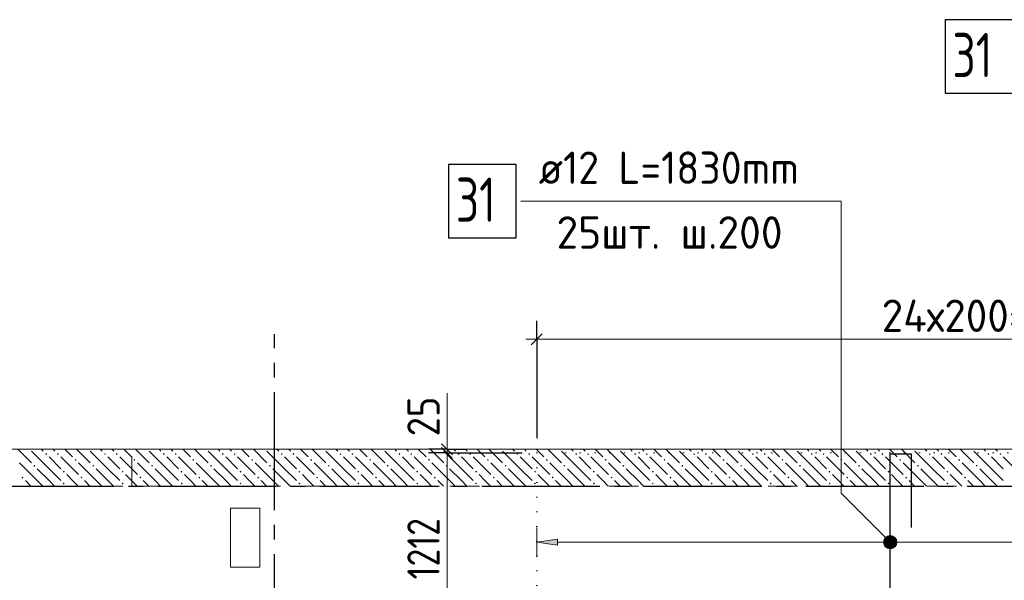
# Model space of a CAD drawing. Header units: millimetres. Extents: x 0 to 59400, y 0 to 42000.
# Tile 20 of 32: x 29261 to 35947, y 28142 to 31950. Entities that reach past the tile are written whole.
import ezdxf

# ---------------------------------------------------------------- set-up
doc = ezdxf.new("R2010")
doc.units = ezdxf.units.MM
for name, pattern in [('______2', [270, 200, -70]), ('______5', [1100, 800, -100, 100, -100]), ('______9', [100, 0, -100])]:
    doc.linetypes.add(name, pattern=pattern)
for name, color, linetype, lineweight in [('Standard', 7, 'Continuous', 25), ('ДОП Верх по У', 7, 'Continuous', 18), ('ЖБ Перекрытие верхний уровень_1', 7, 'Continuous', 18), ('Позиционная метка номер позиции', 7, 'Continuous', 13), ('Размерная линия_ общее', 7, 'Continuous', 13)]:
    doc.layers.add(name, color=color, linetype=linetype, lineweight=lineweight)
doc.layers.add('ЖБ Стена верхний уровень', color=7, linetype='______2', lineweight=13, true_color=0x656565)
doc.layers.add('Оси', color=7, linetype='______5', lineweight=13, true_color=0x656565)
doc.styles.add('ISOCPEUR', font='txt')

msp = doc.modelspace()

# ---------------------------------------------------------------- hatches: boundary and pattern name
at = {"layer": 'ДОП Верх по У', "linetype": 'Continuous', "lineweight": 13, "transparency": 33554687}
msp.add_hatch(color=7, dxfattribs=at).paths.add_polyline_path([(32912.7, 28381), (32772.7, 28401), (32912.7, 28421)], flags=16)
at = {"layer": 'ЖБ Стена верхний уровень', "linetype": 'Continuous', "lineweight": 18, "transparency": 33554687}
for points in [[(29434.1, 28999.6), (29440.6, 29006.1), (29447.1, 28999.6), (29440.6, 28993.1)], [(29514.1, 28999.6), (29520.6, 29006.1), (29527.1, 28999.6), (29520.6, 28993.1)], [(29634.1, 28959.6), (29640.6, 28966.1), (29647.1, 28959.6), (29640.6, 28953.1)], [(29834.1, 28999.6), (29840.6, 29006.1), (29847.1, 28999.6), (29840.6, 28993.1)], [(29914.1, 28999.6), (29920.6, 29006.1), (29927.1, 28999.6), (29920.6, 28993.1)], [(30034.1, 28959.6), (30040.6, 28966.1), (30047.1, 28959.6), (30040.6, 28953.1)], [(30234.1, 28999.6), (30240.6, 29006.1), (30247.1, 28999.6), (30240.6, 28993.1)], [(30314.1, 28999.6), (30320.6, 29006.1), (30327.1, 28999.6), (30320.6, 28993.1)], [(30434.1, 28959.6), (30440.6, 28966.1), (30447.1, 28959.6), (30440.6, 28953.1)], [(30634.1, 28999.6), (30640.6, 29006.1), (30647.1, 28999.6), (30640.6, 28993.1)], [(30714.1, 28999.6), (30720.6, 29006.1), (30727.1, 28999.6), (30720.6, 28993.1)], [(30834.1, 28959.6), (30840.6, 28966.1), (30847.1, 28959.6), (30840.6, 28953.1)], [(31034.1, 28999.6), (31040.6, 29006.1), (31047.1, 28999.6), (31040.6, 28993.1)], [(31114.1, 28999.6), (31120.6, 29006.1), (31127.1, 28999.6), (31120.6, 28993.1)], [(31234.1, 28959.6), (31240.6, 28966.1), (31247.1, 28959.6), (31240.6, 28953.1)], [(31434.1, 28999.6), (31440.6, 29006.1), (31447.1, 28999.6), (31440.6, 28993.1)], [(31514.1, 28999.6), (31520.6, 29006.1), (31527.1, 28999.6), (31520.6, 28993.1)], [(31634.1, 28959.6), (31640.6, 28966.1), (31647.1, 28959.6), (31640.6, 28953.1)], [(31834.1, 28999.6), (31840.6, 29006.1), (31847.1, 28999.6), (31840.6, 28993.1)], [(31914.1, 28999.6), (31920.6, 29006.1), (31927.1, 28999.6), (31920.6, 28993.1)], [(32034.1, 28959.6), (32040.6, 28966.1), (32047.1, 28959.6), (32040.6, 28953.1)], [(32234.1, 28999.6), (32240.6, 29006.1), (32247.1, 28999.6), (32240.6, 28993.1)], [(32314.1, 28999.6), (32320.6, 29006.1), (32327.1, 28999.6), (32320.6, 28993.1)], [(32434.1, 28959.6), (32440.6, 28966.1), (32447.1, 28959.6), (32440.6, 28953.1)], [(32634.1, 28999.6), (32640.6, 29006.1), (32647.1, 28999.6), (32640.6, 28993.1)], [(32714.1, 28999.6), (32720.6, 29006.1), (32727.1, 28999.6), (32720.6, 28993.1)], [(32834.1, 28959.6), (32840.6, 28966.1), (32847.1, 28959.6), (32840.6, 28953.1)], [(33034.1, 28999.6), (33040.6, 29006.1), (33047.1, 28999.6), (33040.6, 28993.1)], [(33114.1, 28999.6), (33120.6, 29006.1), (33127.1, 28999.6), (33120.6, 28993.1)], [(33234.1, 28959.6), (33240.6, 28966.1), (33247.1, 28959.6), (33240.6, 28953.1)], [(33434.1, 28999.6), (33440.6, 29006.1), (33447.1, 28999.6), (33440.6, 28993.1)], [(33514.1, 28999.6), (33520.6, 29006.1), (33527.1, 28999.6), (33520.6, 28993.1)], [(33634.1, 28959.6), (33640.6, 28966.1), (33647.1, 28959.6), (33640.6, 28953.1)], [(33834.1, 28999.6), (33840.6, 29006.1), (33847.1, 28999.6), (33840.6, 28993.1)], [(33914.1, 28999.6), (33920.6, 29006.1), (33927.1, 28999.6), (33920.6, 28993.1)], [(34034.1, 28959.6), (34040.6, 28966.1), (34047.1, 28959.6), (34040.6, 28953.1)], [(34234.1, 28999.6), (34240.6, 29006.1), (34247.1, 28999.6), (34240.6, 28993.1)], [(34314.1, 28999.6), (34320.6, 29006.1), (34327.1, 28999.6), (34320.6, 28993.1)], [(34434.1, 28959.6), (34440.6, 28966.1), (34447.1, 28959.6), (34440.6, 28953.1)], [(34634.1, 28999.6), (34640.6, 29006.1), (34647.1, 28999.6), (34640.6, 28993.1)], [(34714.1, 28999.6), (34720.6, 29006.1), (34727.1, 28999.6), (34720.6, 28993.1)], [(34834.1, 28959.6), (34840.6, 28966.1), (34847.1, 28959.6), (34840.6, 28953.1)], [(35034.1, 28999.6), (35040.6, 29006.1), (35047.1, 28999.6), (35040.6, 28993.1)], [(35114.1, 28999.6), (35120.6, 29006.1), (35127.1, 28999.6), (35120.6, 28993.1)], [(35234.1, 28959.6), (35240.6, 28966.1), (35247.1, 28959.6), (35240.6, 28953.1)], [(35434.1, 28999.6), (35440.6, 29006.1), (35447.1, 28999.6), (35440.6, 28993.1)], [(35514.1, 28999.6), (35520.6, 29006.1), (35527.1, 28999.6), (35520.6, 28993.1)], [(35634.1, 28959.6), (35640.6, 28966.1), (35647.1, 28959.6), (35640.6, 28953.1)], [(35834.1, 28999.6), (35840.6, 29006.1), (35847.1, 28999.6), (35840.6, 28993.1)], [(35914.1, 28999.6), (35920.6, 29006.1), (35927.1, 28999.6), (35920.6, 28993.1)], [(29354.1, 28919.6), (29360.6, 28926.1), (29367.1, 28919.6), (29360.6, 28913.1)], [(29554.1, 28879.6), (29560.6, 28886.1), (29567.1, 28879.6), (29560.6, 28873.1)], [(29754.1, 28919.6), (29760.6, 28926.1), (29767.1, 28919.6), (29760.6, 28913.1)], [(29954.1, 28879.6), (29960.6, 28886.1), (29967.1, 28879.6), (29960.6, 28873.1)], [(30154.1, 28919.6), (30160.6, 28926.1), (30167.1, 28919.6), (30160.6, 28913.1)], [(30354.1, 28879.6), (30360.6, 28886.1), (30367.1, 28879.6), (30360.6, 28873.1)], [(30554.1, 28919.6), (30560.6, 28926.1), (30567.1, 28919.6), (30560.6, 28913.1)], [(30754.1, 28879.6), (30760.6, 28886.1), (30767.1, 28879.6), (30760.6, 28873.1)], [(30954.1, 28919.6), (30960.6, 28926.1), (30967.1, 28919.6), (30960.6, 28913.1)], [(31154.1, 28879.6), (31160.6, 28886.1), (31167.1, 28879.6), (31160.6, 28873.1)], [(31354.1, 28919.6), (31360.6, 28926.1), (31367.1, 28919.6), (31360.6, 28913.1)], [(31554.1, 28879.6), (31560.6, 28886.1), (31567.1, 28879.6), (31560.6, 28873.1)], [(31754.1, 28919.6), (31760.6, 28926.1), (31767.1, 28919.6), (31760.6, 28913.1)], [(31954.1, 28879.6), (31960.6, 28886.1), (31967.1, 28879.6), (31960.6, 28873.1)], [(32154.1, 28919.6), (32160.6, 28926.1), (32167.1, 28919.6), (32160.6, 28913.1)], [(32354.1, 28879.6), (32360.6, 28886.1), (32367.1, 28879.6), (32360.6, 28873.1)], [(32554.1, 28919.6), (32560.6, 28926.1), (32567.1, 28919.6), (32560.6, 28913.1)], [(32754.1, 28879.6), (32760.6, 28886.1), (32767.1, 28879.6), (32760.6, 28873.1)], [(32954.1, 28919.6), (32960.6, 28926.1), (32967.1, 28919.6), (32960.6, 28913.1)], [(33154.1, 28879.6), (33160.6, 28886.1), (33167.1, 28879.6), (33160.6, 28873.1)], [(33354.1, 28919.6), (33360.6, 28926.1), (33367.1, 28919.6), (33360.6, 28913.1)], [(33554.1, 28879.6), (33560.6, 28886.1), (33567.1, 28879.6), (33560.6, 28873.1)], [(33754.1, 28919.6), (33760.6, 28926.1), (33767.1, 28919.6), (33760.6, 28913.1)], [(33954.1, 28879.6), (33960.6, 28886.1), (33967.1, 28879.6), (33960.6, 28873.1)], [(34154.1, 28919.6), (34160.6, 28926.1), (34167.1, 28919.6), (34160.6, 28913.1)], [(34354.1, 28879.6), (34360.6, 28886.1), (34367.1, 28879.6), (34360.6, 28873.1)], [(34554.1, 28919.6), (34560.6, 28926.1), (34567.1, 28919.6), (34560.6, 28913.1)], [(34754.1, 28879.6), (34760.6, 28886.1), (34767.1, 28879.6), (34760.6, 28873.1)], [(34954.1, 28919.6), (34960.6, 28926.1), (34967.1, 28919.6), (34960.6, 28913.1)], [(35154.1, 28879.6), (35160.6, 28886.1), (35167.1, 28879.6), (35160.6, 28873.1)], [(35354.1, 28919.6), (35360.6, 28926.1), (35367.1, 28919.6), (35360.6, 28913.1)], [(35554.1, 28879.6), (35560.6, 28886.1), (35567.1, 28879.6), (35560.6, 28873.1)], [(35754.1, 28919.6), (35760.6, 28926.1), (35767.1, 28919.6), (35760.6, 28913.1)], [(29274.1, 28839.6), (29280.6, 28846.1), (29287.1, 28839.6), (29280.6, 28833.1)], [(29674.1, 28839.6), (29680.6, 28846.1), (29687.1, 28839.6), (29680.6, 28833.1)], [(30074.1, 28839.6), (30080.6, 28846.1), (30087.1, 28839.6), (30080.6, 28833.1)], [(30474.1, 28839.6), (30480.6, 28846.1), (30487.1, 28839.6), (30480.6, 28833.1)], [(30874.1, 28839.6), (30880.6, 28846.1), (30887.1, 28839.6), (30880.6, 28833.1)], [(31274.1, 28839.6), (31280.6, 28846.1), (31287.1, 28839.6), (31280.6, 28833.1)], [(31674.1, 28839.6), (31680.6, 28846.1), (31687.1, 28839.6), (31680.6, 28833.1)], [(32074.1, 28839.6), (32080.6, 28846.1), (32087.1, 28839.6), (32080.6, 28833.1)], [(32474.1, 28839.6), (32480.6, 28846.1), (32487.1, 28839.6), (32480.6, 28833.1)], [(32874.1, 28839.6), (32880.6, 28846.1), (32887.1, 28839.6), (32880.6, 28833.1)], [(33274.1, 28839.6), (33280.6, 28846.1), (33287.1, 28839.6), (33280.6, 28833.1)], [(33674.1, 28839.6), (33680.6, 28846.1), (33687.1, 28839.6), (33680.6, 28833.1)], [(34074.1, 28839.6), (34080.6, 28846.1), (34087.1, 28839.6), (34080.6, 28833.1)], [(34474.1, 28839.6), (34480.6, 28846.1), (34487.1, 28839.6), (34480.6, 28833.1)], [(34874.1, 28839.6), (34880.6, 28846.1), (34887.1, 28839.6), (34880.6, 28833.1)], [(35274.1, 28839.6), (35280.6, 28846.1), (35287.1, 28839.6), (35280.6, 28833.1)], [(35674.1, 28839.6), (35680.6, 28846.1), (35687.1, 28839.6), (35680.6, 28833.1)], [(29554.1, 28799.6), (29560.6, 28806.1), (29567.1, 28799.6), (29560.6, 28793.1)], [(29954.1, 28799.6), (29960.6, 28806.1), (29967.1, 28799.6), (29960.6, 28793.1)], [(30354.1, 28799.6), (30360.6, 28806.1), (30367.1, 28799.6), (30360.6, 28793.1)], [(30754.1, 28799.6), (30760.6, 28806.1), (30767.1, 28799.6), (30760.6, 28793.1)], [(31154.1, 28799.6), (31160.6, 28806.1), (31167.1, 28799.6), (31160.6, 28793.1)], [(31554.1, 28799.6), (31560.6, 28806.1), (31567.1, 28799.6), (31560.6, 28793.1)], [(31954.1, 28799.6), (31960.6, 28806.1), (31967.1, 28799.6), (31960.6, 28793.1)], [(32354.1, 28799.6), (32360.6, 28806.1), (32367.1, 28799.6), (32360.6, 28793.1)], [(32754.1, 28799.6), (32760.6, 28806.1), (32767.1, 28799.6), (32760.6, 28793.1)], [(33154.1, 28799.6), (33160.6, 28806.1), (33167.1, 28799.6), (33160.6, 28793.1)], [(33554.1, 28799.6), (33560.6, 28806.1), (33567.1, 28799.6), (33560.6, 28793.1)], [(33954.1, 28799.6), (33960.6, 28806.1), (33967.1, 28799.6), (33960.6, 28793.1)], [(34354.1, 28799.6), (34360.6, 28806.1), (34367.1, 28799.6), (34360.6, 28793.1)], [(34754.1, 28799.6), (34760.6, 28806.1), (34767.1, 28799.6), (34760.6, 28793.1)], [(35154.1, 28799.6), (35160.6, 28806.1), (35167.1, 28799.6), (35160.6, 28793.1)], [(35554.1, 28799.6), (35560.6, 28806.1), (35567.1, 28799.6), (35560.6, 28793.1)]]:
    msp.add_hatch(color=7, dxfattribs=at).paths.add_polyline_path(points, flags=16)
at = {"layer": 'Позиционная метка номер позиции', "linetype": 'Continuous', "lineweight": 13, "transparency": 33554687}
for points in [[(35140.9, 28369.2), (35184.2, 28444.3), (35129.5, 28389.5)], [(35129.5, 28389.5), (35184.2, 28444.3), (35161.3, 28444.3)], [(35129.5, 28389.5), (35161.3, 28444.3), (35129.5, 28412.5)], [(35129.5, 28412.5), (35161.3, 28444.3), (35140.9, 28432.8)], [(35140.9, 28369.2), (35204.6, 28432.8), (35184.2, 28444.3)], [(35161.3, 28357.7), (35204.6, 28432.8), (35140.9, 28369.2)], [(35161.3, 28357.7), (35216, 28412.5), (35204.6, 28432.8)], [(35184.2, 28357.7), (35216, 28412.5), (35161.3, 28357.7)], [(35184.2, 28357.7), (35216, 28389.5), (35216, 28412.5)], [(35216, 28389.5), (35184.2, 28357.7), (35204.6, 28369.2)]]:
    msp.add_hatch(color=7, dxfattribs=at).paths.add_polyline_path(points)

# ---------------------------------------------------------------- linework, layer by layer
at = {"layer": 'Standard', "color": 7, "linetype": '______9', "lineweight": 13, "transparency": 33554687}
for p, q in [((37572.7, 29007), (32772.7, 29007)), ((32772.7, 29007), (32772.7, 27795))]:
    msp.add_line(p, q, dxfattribs=at)
at = {"layer": 'ДОП Верх по У', "color": 251, "linetype": 'Continuous', "lineweight": 13, "true_color": 0x494949, "transparency": 33554687}
for p, q in [((32772.7, 28401), (32772.7, 28501)), ((32772.7, 28401), (32912.7, 28421)), ((32912.7, 28421), (32912.7, 28381)), ((32912.7, 28381), (32772.7, 28401)), ((32772.7, 28401), (32772.7, 28301)), ((32772.7, 28401), (32772.7, 28401)), ((32912.7, 28401), (37432.7, 28401))]:
    msp.add_line(p, q, dxfattribs=at)
at = {"layer": 'ДОП Верх по У', "color": 7, "linetype": 'Continuous', "lineweight": 25, "transparency": 33554687}
for points in [[(35545.4, 31449.6), (36005.4, 31449.6), (36005.4, 31949.6), (35545.4, 31949.6), (35545.4, 31449.6)], [(32173.4, 30467), (32633.4, 30467), (32633.4, 30967), (32173.4, 30967), (32173.4, 30467)], [(35172.7, 27801), (35172.7, 29001), (35314.7, 29001), (35314.7, 28501)]]:
    msp.add_lwpolyline(points, dxfattribs=at)
at = {"layer": 'ЖБ Перекрытие верхний уровень_1', "color": 7, "linetype": 'Continuous', "lineweight": 18, "transparency": 33554687}
for p, q in [((37604.2, 29032), (24062.7, 29032)), ((30892.7, 28632), (30692.7, 28632)), ((30692.7, 28632), (30692.7, 28232)), ((30892.7, 28232), (30892.7, 28632)), ((30692.7, 28232), (30892.7, 28232))]:
    msp.add_line(p, q, dxfattribs=at)
at = {"layer": 'ЖБ Стена верхний уровень', "color": 251, "linetype": '______2', "lineweight": 13, "true_color": 0x656565, "transparency": 33554687}
for p, q in [((30022.7, 29032), (29222.7, 29032)), ((30022.7, 28782), (30022.7, 29032)), ((37603.9, 29032), (30022.7, 29032)), ((29222.7, 28782), (30022.7, 28782)), ((30022.7, 28782), (37692.4, 28782))]:
    msp.add_line(p, q, dxfattribs=at)
at = {"layer": 'ЖБ Стена верхний уровень', "color": 9, "linetype": 'Continuous', "lineweight": 18, "true_color": 0xc7c7c7, "transparency": 33554687}
for p, q in [((29248.1, 29032), (29340.6, 28939.6)), ((29460.6, 28899.6), (29340.6, 29019.6)), ((29408.1, 29032), (29420.6, 29019.6)), ((29500.6, 29019.6), (29488.1, 29032)), ((29568.1, 29032), (29620.6, 28979.6)), ((29648.1, 29032), (29740.6, 28939.6)), ((29860.6, 28899.6), (29740.6, 29019.6)), ((29808.1, 29032), (29820.6, 29019.6)), ((29900.6, 29019.6), (29888.1, 29032)), ((29968.1, 29032), (30020.6, 28979.6)), ((30048.1, 29032), (30140.6, 28939.6)), ((30260.6, 28899.6), (30140.6, 29019.6)), ((30208.1, 29032), (30220.6, 29019.6)), ((30300.6, 29019.6), (30288.1, 29032)), ((30368.1, 29032), (30420.6, 28979.6)), ((30448.1, 29032), (30540.6, 28939.6)), ((30660.6, 28899.6), (30540.6, 29019.6)), ((30608.1, 29032), (30620.6, 29019.6)), ((30700.6, 29019.6), (30688.1, 29032)), ((30768.1, 29032), (30820.6, 28979.6)), ((30848.1, 29032), (30940.6, 28939.6)), ((31060.6, 28899.6), (30940.6, 29019.6)), ((31008.1, 29032), (31020.6, 29019.6)), ((31100.6, 29019.6), (31088.1, 29032)), ((31168.1, 29032), (31220.6, 28979.6)), ((31248.1, 29032), (31340.6, 28939.6)), ((31460.6, 28899.6), (31340.6, 29019.6)), ((31408.1, 29032), (31420.6, 29019.6)), ((31500.6, 29019.6), (31488.1, 29032)), ((31568.1, 29032), (31620.6, 28979.6)), ((31648.1, 29032), (31740.6, 28939.6)), ((31860.6, 28899.6), (31740.6, 29019.6)), ((31808.1, 29032), (31820.6, 29019.6)), ((31900.6, 29019.6), (31888.1, 29032)), ((31968.1, 29032), (32020.6, 28979.6)), ((32048.1, 29032), (32140.6, 28939.6)), ((32260.6, 28899.6), (32140.6, 29019.6)), ((32208.1, 29032), (32220.6, 29019.6)), ((32300.6, 29019.6), (32288.1, 29032)), ((32368.1, 29032), (32420.6, 28979.6)), ((32448.1, 29032), (32540.6, 28939.6)), ((32660.6, 28899.6), (32540.6, 29019.6)), ((32608.1, 29032), (32620.6, 29019.6)), ((32700.6, 29019.6), (32688.1, 29032)), ((32768.1, 29032), (32820.6, 28979.6)), ((32848.1, 29032), (32940.6, 28939.6)), ((33060.6, 28899.6), (32940.6, 29019.6)), ((33008.1, 29032), (33020.6, 29019.6)), ((33100.6, 29019.6), (33088.1, 29032)), ((33168.1, 29032), (33220.6, 28979.6)), ((33248.1, 29032), (33340.6, 28939.6)), ((33460.6, 28899.6), (33340.6, 29019.6)), ((33408.1, 29032), (33420.6, 29019.6)), ((33500.6, 29019.6), (33488.1, 29032)), ((33568.1, 29032), (33620.6, 28979.6)), ((33648.1, 29032), (33740.6, 28939.6)), ((33860.6, 28899.6), (33740.6, 29019.6)), ((33808.1, 29032), (33820.6, 29019.6)), ((33900.6, 29019.6), (33888.1, 29032)), ((33968.1, 29032), (34020.6, 28979.6)), ((34048.1, 29032), (34140.6, 28939.6)), ((34260.6, 28899.6), (34140.6, 29019.6)), ((34208.1, 29032), (34220.6, 29019.6)), ((34300.6, 29019.6), (34288.1, 29032)), ((34368.1, 29032), (34420.6, 28979.6)), ((34448.1, 29032), (34540.6, 28939.6)), ((34660.6, 28899.6), (34540.6, 29019.6)), ((34608.1, 29032), (34620.6, 29019.6)), ((34700.6, 29019.6), (34688.1, 29032)), ((34768.1, 29032), (34820.6, 28979.6)), ((34848.1, 29032), (34940.6, 28939.6)), ((35060.6, 28899.6), (34940.6, 29019.6)), ((35008.1, 29032), (35020.6, 29019.6)), ((35100.6, 29019.6), (35088.1, 29032)), ((35168.1, 29032), (35220.6, 28979.6)), ((35248.1, 29032), (35340.6, 28939.6)), ((35460.6, 28899.6), (35340.6, 29019.6)), ((35408.1, 29032), (35420.6, 29019.6)), ((35500.6, 29019.6), (35488.1, 29032)), ((35568.1, 29032), (35620.6, 28979.6)), ((35648.1, 29032), (35740.6, 28939.6)), ((35860.6, 28899.6), (35740.6, 29019.6)), ((35808.1, 29032), (35820.6, 29019.6)), ((35900.6, 29019.6), (35888.1, 29032)), ((29460.6, 28979.6), (29540.6, 28899.6)), ((29540.6, 28979.6), (29660.6, 28859.6)), ((29860.6, 28979.6), (29940.6, 28899.6)), ((29940.6, 28979.6), (30060.6, 28859.6)), ((30260.6, 28979.6), (30340.6, 28899.6)), ((30340.6, 28979.6), (30460.6, 28859.6)), ((30660.6, 28979.6), (30740.6, 28899.6)), ((30740.6, 28979.6), (30860.6, 28859.6)), ((31060.6, 28979.6), (31140.6, 28899.6)), ((31140.6, 28979.6), (31260.6, 28859.6)), ((31460.6, 28979.6), (31540.6, 28899.6)), ((31540.6, 28979.6), (31660.6, 28859.6)), ((31860.6, 28979.6), (31940.6, 28899.6)), ((31940.6, 28979.6), (32060.6, 28859.6)), ((32260.6, 28979.6), (32340.6, 28899.6)), ((32340.6, 28979.6), (32460.6, 28859.6)), ((32660.6, 28979.6), (32740.6, 28899.6)), ((32740.6, 28979.6), (32860.6, 28859.6)), ((33060.6, 28979.6), (33140.6, 28899.6)), ((33140.6, 28979.6), (33260.6, 28859.6)), ((33460.6, 28979.6), (33540.6, 28899.6)), ((33540.6, 28979.6), (33660.6, 28859.6)), ((33860.6, 28979.6), (33940.6, 28899.6)), ((33940.6, 28979.6), (34060.6, 28859.6)), ((34260.6, 28979.6), (34340.6, 28899.6)), ((34340.6, 28979.6), (34460.6, 28859.6)), ((34660.6, 28979.6), (34740.6, 28899.6)), ((34740.6, 28979.6), (34860.6, 28859.6)), ((35060.6, 28979.6), (35140.6, 28899.6)), ((35140.6, 28979.6), (35260.6, 28859.6)), ((35460.6, 28979.6), (35540.6, 28899.6)), ((35540.6, 28979.6), (35660.6, 28859.6)), ((35860.6, 28979.6), (35940.6, 28899.6)), ((35940.6, 28979.6), (36060.6, 28859.6)), ((29380.6, 28819.6), (29260.6, 28939.6)), ((29380.6, 28899.6), (29460.6, 28819.6)), ((29460.6, 28899.6), (29540.6, 28819.6)), ((29780.6, 28819.6), (29660.6, 28939.6)), ((29780.6, 28899.6), (29860.6, 28819.6)), ((29860.6, 28899.6), (29940.6, 28819.6)), ((30180.6, 28819.6), (30060.6, 28939.6)), ((30180.6, 28899.6), (30260.6, 28819.6)), ((30260.6, 28899.6), (30340.6, 28819.6)), ((30580.6, 28819.6), (30460.6, 28939.6)), ((30580.6, 28899.6), (30660.6, 28819.6)), ((30660.6, 28899.6), (30740.6, 28819.6)), ((30980.6, 28819.6), (30860.6, 28939.6)), ((30980.6, 28899.6), (31060.6, 28819.6)), ((31060.6, 28899.6), (31140.6, 28819.6)), ((31380.6, 28819.6), (31260.6, 28939.6)), ((31380.6, 28899.6), (31460.6, 28819.6)), ((31460.6, 28899.6), (31540.6, 28819.6)), ((31780.6, 28819.6), (31660.6, 28939.6)), ((31780.6, 28899.6), (31860.6, 28819.6)), ((31860.6, 28899.6), (31940.6, 28819.6)), ((32180.6, 28819.6), (32060.6, 28939.6)), ((32180.6, 28899.6), (32260.6, 28819.6)), ((32260.6, 28899.6), (32340.6, 28819.6)), ((32580.6, 28819.6), (32460.6, 28939.6)), ((32580.6, 28899.6), (32660.6, 28819.6)), ((32660.6, 28899.6), (32740.6, 28819.6)), ((32980.6, 28819.6), (32860.6, 28939.6)), ((32980.6, 28899.6), (33060.6, 28819.6)), ((33060.6, 28899.6), (33140.6, 28819.6)), ((33380.6, 28819.6), (33260.6, 28939.6)), ((33380.6, 28899.6), (33460.6, 28819.6)), ((33460.6, 28899.6), (33540.6, 28819.6)), ((33780.6, 28819.6), (33660.6, 28939.6)), ((33780.6, 28899.6), (33860.6, 28819.6)), ((33860.6, 28899.6), (33940.6, 28819.6)), ((34180.6, 28819.6), (34060.6, 28939.6)), ((34180.6, 28899.6), (34260.6, 28819.6)), ((34260.6, 28899.6), (34340.6, 28819.6)), ((34580.6, 28819.6), (34460.6, 28939.6)), ((34580.6, 28899.6), (34660.6, 28819.6)), ((34660.6, 28899.6), (34740.6, 28819.6)), ((34980.6, 28819.6), (34860.6, 28939.6)), ((34980.6, 28899.6), (35060.6, 28819.6)), ((35060.6, 28899.6), (35140.6, 28819.6)), ((35380.6, 28819.6), (35260.6, 28939.6)), ((35380.6, 28899.6), (35460.6, 28819.6)), ((35460.6, 28899.6), (35540.6, 28819.6)), ((35780.6, 28819.6), (35660.6, 28939.6)), ((35780.6, 28899.6), (35860.6, 28819.6)), ((35860.6, 28899.6), (35940.6, 28819.6)), ((29300.6, 28819.6), (29338.1, 28782)), ((29380.6, 28819.6), (29418.1, 28782)), ((29460.6, 28819.6), (29498.1, 28782)), ((29620.6, 28819.6), (29580.6, 28859.6)), ((29658.1, 28782), (29620.6, 28819.6)), ((29700.6, 28819.6), (29738.1, 28782)), ((29780.6, 28819.6), (29818.1, 28782)), ((29860.6, 28819.6), (29898.1, 28782)), ((30020.6, 28819.6), (29980.6, 28859.6)), ((30058.1, 28782), (30020.6, 28819.6)), ((30100.6, 28819.6), (30138.1, 28782)), ((30180.6, 28819.6), (30218.1, 28782)), ((30260.6, 28819.6), (30298.1, 28782)), ((30420.6, 28819.6), (30380.6, 28859.6)), ((30458.1, 28782), (30420.6, 28819.6)), ((30500.6, 28819.6), (30538.1, 28782)), ((30580.6, 28819.6), (30618.1, 28782)), ((30660.6, 28819.6), (30698.1, 28782)), ((30820.6, 28819.6), (30780.6, 28859.6)), ((30858.1, 28782), (30820.6, 28819.6)), ((30900.6, 28819.6), (30938.1, 28782)), ((30980.6, 28819.6), (31018.1, 28782)), ((31060.6, 28819.6), (31098.1, 28782)), ((31220.6, 28819.6), (31180.6, 28859.6)), ((31258.1, 28782), (31220.6, 28819.6)), ((31300.6, 28819.6), (31338.1, 28782)), ((31380.6, 28819.6), (31418.1, 28782)), ((31460.6, 28819.6), (31498.1, 28782)), ((31620.6, 28819.6), (31580.6, 28859.6)), ((31658.1, 28782), (31620.6, 28819.6)), ((31700.6, 28819.6), (31738.1, 28782)), ((31780.6, 28819.6), (31818.1, 28782)), ((31860.6, 28819.6), (31898.1, 28782)), ((32020.6, 28819.6), (31980.6, 28859.6)), ((32058.1, 28782), (32020.6, 28819.6)), ((32100.6, 28819.6), (32138.1, 28782)), ((32180.6, 28819.6), (32218.1, 28782)), ((32260.6, 28819.6), (32298.1, 28782)), ((32420.6, 28819.6), (32380.6, 28859.6)), ((32458.1, 28782), (32420.6, 28819.6)), ((32500.6, 28819.6), (32538.1, 28782)), ((32580.6, 28819.6), (32618.1, 28782)), ((32660.6, 28819.6), (32698.1, 28782)), ((32820.6, 28819.6), (32780.6, 28859.6)), ((32858.1, 28782), (32820.6, 28819.6)), ((32900.6, 28819.6), (32938.1, 28782)), ((32980.6, 28819.6), (33018.1, 28782)), ((33060.6, 28819.6), (33098.1, 28782)), ((33220.6, 28819.6), (33180.6, 28859.6)), ((33258.1, 28782), (33220.6, 28819.6)), ((33300.6, 28819.6), (33338.1, 28782)), ((33380.6, 28819.6), (33418.1, 28782)), ((33460.6, 28819.6), (33498.1, 28782)), ((33620.6, 28819.6), (33580.6, 28859.6)), ((33658.1, 28782), (33620.6, 28819.6)), ((33700.6, 28819.6), (33738.1, 28782)), ((33780.6, 28819.6), (33818.1, 28782)), ((33860.6, 28819.6), (33898.1, 28782)), ((34020.6, 28819.6), (33980.6, 28859.6)), ((34058.1, 28782), (34020.6, 28819.6)), ((34100.6, 28819.6), (34138.1, 28782)), ((34180.6, 28819.6), (34218.1, 28782)), ((34260.6, 28819.6), (34298.1, 28782)), ((34420.6, 28819.6), (34380.6, 28859.6)), ((34458.1, 28782), (34420.6, 28819.6)), ((34500.6, 28819.6), (34538.1, 28782)), ((34580.6, 28819.6), (34618.1, 28782)), ((34660.6, 28819.6), (34698.1, 28782)), ((34820.6, 28819.6), (34780.6, 28859.6)), ((34858.1, 28782), (34820.6, 28819.6)), ((34900.6, 28819.6), (34938.1, 28782)), ((34980.6, 28819.6), (35018.1, 28782)), ((35060.6, 28819.6), (35098.1, 28782)), ((35220.6, 28819.6), (35180.6, 28859.6)), ((35258.1, 28782), (35220.6, 28819.6)), ((35300.6, 28819.6), (35338.1, 28782)), ((35380.6, 28819.6), (35418.1, 28782)), ((35460.6, 28819.6), (35498.1, 28782)), ((35620.6, 28819.6), (35580.6, 28859.6)), ((35658.1, 28782), (35620.6, 28819.6)), ((35700.6, 28819.6), (35738.1, 28782)), ((35780.6, 28819.6), (35818.1, 28782)), ((35860.6, 28819.6), (35898.1, 28782))]:
    msp.add_line(p, q, dxfattribs=at)
at = {"layer": 'Оси', "color": 8, "linetype": '______5', "lineweight": -3, "transparency": 33554687}
for p, q in [((30992.7, 16519.3), (30992.7, 29814.6)), ((3800, 28782), (38610, 28782))]:
    msp.add_line(p, q, dxfattribs=at)
at = {"layer": 'Позиционная метка номер позиции', "color": 251, "linetype": 'Continuous', "lineweight": 13, "true_color": 0x656565, "transparency": 33554687}
msp.add_line((32163.4, 29412), (32163.4, 29032), dxfattribs=at)
at = {"layer": 'Позиционная метка номер позиции', "color": 7, "linetype": 'Continuous', "lineweight": 13, "transparency": 33554687}
for p, q in [((35140.9, 28432.8), (35140.9, 28432.8)), ((35204.6, 28432.8), (35204.6, 28432.8)), ((35140.9, 28369.2), (35140.9, 28369.2)), ((35204.6, 28369.2), (35204.6, 28369.2))]:
    msp.add_line(p, q, dxfattribs=at)
msp.add_lwpolyline([(35172.7, 28401), (34839.4, 28734.3), (34839.4, 30717), (32663.4, 30717)], dxfattribs=at)
msp.add_circle((35172.7, 28401), 45, dxfattribs=at)
at = {"layer": 'Размерная линия_ общее', "color": 251, "linetype": 'Continuous', "lineweight": -3, "true_color": 0x656565, "transparency": 33554687}
for p, q in [((32772.7, 29779), (32772.7, 29904)), ((32772.7, 29779), (32772.7, 29654)), ((32772.7, 29779), (32772.7, 29107)), ((32163.4, 29032), (32038.4, 29032)), ((32163.4, 29032), (32288.4, 29032)), ((32163.4, 29032), (32163.4, 29032)), ((32163.4, 29007), (32038.4, 29007)), ((32163.4, 29007), (32288.4, 29007)), ((32163.4, 29007), (32672.7, 29007))]:
    msp.add_line(p, q, dxfattribs=at)
at = {"layer": 'Размерная линия_ общее', "color": 251, "linetype": 'Continuous', "lineweight": 13, "true_color": 0x656565, "transparency": 33554687}
for p, q in [((32772.7, 29779), (32697.7, 29779)), ((32772.7, 29779), (37572.7, 29779)), ((32163.4, 29032), (32163.4, 29107)), ((32163.4, 29007), (32163.4, 29032))]:
    msp.add_line(p, q, dxfattribs=at)
at = {"layer": 'Размерная линия_ общее', "color": 251, "linetype": 'Continuous', "lineweight": 25, "true_color": 0x656565, "transparency": 33554687}
for p, q in [((32735.2, 29741.5), (32810.2, 29816.5)), ((32200.9, 28994.5), (32125.9, 29069.5)), ((32200.9, 28969.5), (32125.9, 29044.5))]:
    msp.add_line(p, q, dxfattribs=at)
at = {"layer": 'Размерная линия_ общее', "color": 251, "linetype": 'Continuous', "lineweight": 13, "true_color": 0x656565, "transparency": 33554687}
msp.add_lwpolyline([(32163.4, 27795), (32163.4, 28057.6), (32163.4, 28057.6), (32163.4, 29007)], dxfattribs=at)

# ---------------------------------------------------------------- texts
at = {"layer": 'ДОП Верх по У', "color": 7, "linetype": 'Continuous', "lineweight": 13, "transparency": 33554687, "attachment_point": 7, "style": 'ISOCPEUR'}
for s, insert, char_height, width in [('\\W0.75;31', (35595.3, 31559.6), 300, 472.289), ('\\W0.94;ø12 L=1830mm ', (32785.4, 30834.3), 220, 2104.37), ('\\W0.75;31', (32223.4, 30577), 300, 472.289), ('\\W0.98;25шт. ш.200 ', (32906.4, 30394.3), 220, 1866.447)]:
    msp.add_mtext(s, dxfattribs=dict(at, insert=insert, char_height=char_height, width=width))
at = {"layer": 'Размерная линия_ общее', "color": 251, "linetype": 'Continuous', "lineweight": 25, "true_color": 0x656565, "transparency": 33554687, "insert": (35114.7, 29829), "char_height": 220, "width": 1843.943, "attachment_point": 7, "style": 'ISOCPEUR'}
msp.add_mtext('\\W0.97;24х200=4800', dxfattribs=at)
at = {"layer": 'Размерная линия_ общее', "color": 251, "linetype": 'Continuous', "lineweight": 25, "true_color": 0x656565, "transparency": 33554687, "char_height": 220, "attachment_point": 7, "rotation": 90, "style": 'ISOCPEUR'}
for s, insert, width in [('\\W0.87;25', (32113.4, 29119.5), 403.924), ('\\W0.80;1212', (32113.4, 28148), 615.719)]:
    msp.add_mtext(s, dxfattribs=dict(at, insert=insert, width=width))

doc.saveas('drawing.dxf')
